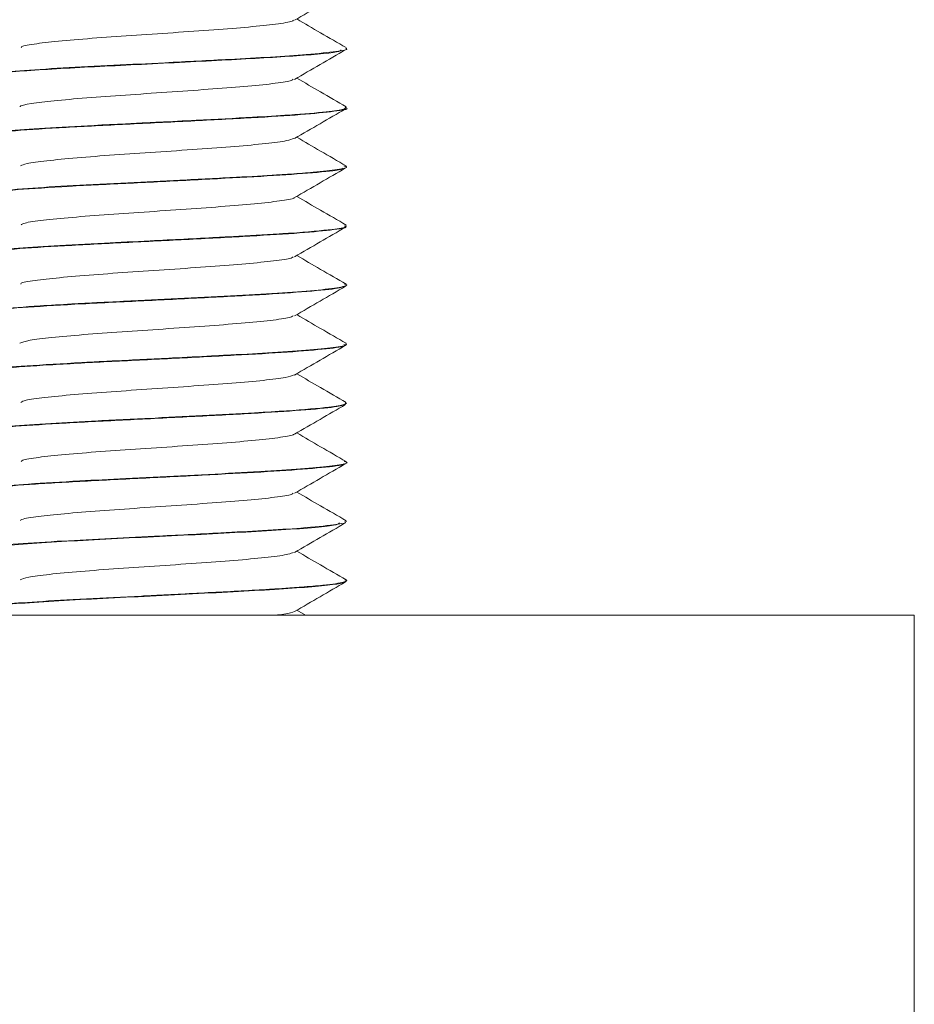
# Model space of a CAD drawing. Header units: millimetres. Extents: x -136 to 1613, y -2821 to -510.
# Tile 38 of 69: x 158 to 177, y -593 to -573. Entities that reach past the tile are written whole.
import ezdxf

# ---------------------------------------------------------------- set-up
doc = ezdxf.new("R2010")
doc.units = ezdxf.units.MM

msp = doc.modelspace()

# ---------------------------------------------------------------- linework, layer by layer
at = {"color": 7, "linetype": 'Continuous', "lineweight": 15}
for p, q in [((164.542, -573.183), (164.542, -573.173)), ((164.542, -574.434), (164.542, -574.423)), ((164.542, -575.683), (164.542, -575.673)), ((164.542, -576.933), (164.542, -576.923)), ((164.542, -578.183), (164.542, -578.173)), ((164.542, -579.433), (164.542, -579.423)), ((164.542, -580.683), (164.542, -580.673)), ((164.542, -581.933), (164.542, -581.924)), ((164.542, -583.183), (164.542, -583.173)), ((164.542, -584.433), (164.542, -584.423)), ((163.67, -585.159), (163.488, -585.053)), ((26.542, -585.159), (176.542, -585.159)), ((176.542, -595.159), (176.542, -585.159))]:
    msp.add_line(p, q, dxfattribs=at)
for points, knots in [([(163.442, -572.58), (163.622, -572.476), (163.981, -572.267), (164.341, -572.058), (164.521, -571.954)], [0, 0, 0, 0, 0.4997008, 1, 1, 1, 1]), ([(157.662, -573.158), (157.664, -573.151), (157.672, -573.123), (157.962, -573.075), (158.499, -573.017), (159.239, -572.954), (160.096, -572.897), (160.994, -572.835), (161.848, -572.773), (162.591, -572.716), (163.123, -572.653), (163.405, -572.609), (163.416, -572.584), (163.418, -572.579)], [0, 0, 0, 0, 0.036753, 0.141079, 0.244518, 0.349911, 0.453012, 0.557767, 0.662601, 0.765649, 0.871029, 0.974565, 1, 1, 1, 1]), ([(164.532, -573.159), (164.352, -573.055), (164.004, -572.853), (163.656, -572.651), (163.488, -572.553)], [0, 0, 0, 0, 0.517435, 1, 1, 1, 1]), ([(156.665, -573.828), (156.615, -573.813), (156.463, -573.768), (157.105, -573.693), (158.42, -573.601), (160.206, -573.513), (162.059, -573.419), (163.562, -573.332), (164.418, -573.257), (164.421, -573.215), (164.422, -573.203)], [0, 0, 0, 0, 0.073133, 0.217754, 0.363029, 0.506765, 0.652695, 0.796356, 0.941835, 1, 1, 1, 1]), ([(164.526, -573.173), (164.531, -573.176), (164.582, -573.199), (164.347, -573.24), (163.791, -573.301), (162.974, -573.358), (161.964, -573.412), (160.807, -573.473), (159.588, -573.533), (158.518, -573.588), (157.597, -573.648), (156.93, -573.704), (156.57, -573.754), (156.577, -573.786), (156.579, -573.798)], [0, 0, 0, 0, 0.010742, 0.107121, 0.211552, 0.296252, 0.375512, 0.487393, 0.573634, 0.665827, 0.759284, 0.849787, 0.943938, 1, 1, 1, 1]), ([(163.442, -573.83), (163.622, -573.726), (163.981, -573.517), (164.341, -573.308), (164.521, -573.204)], [0, 0, 0, 0, 0.4997008, 1, 1, 1, 1]), ([(157.64, -574.407), (157.64, -574.406), (157.628, -574.384), (157.858, -574.341), (158.327, -574.284), (159.025, -574.221), (159.856, -574.162), (160.752, -574.102), (161.624, -574.039), (162.405, -573.982), (163.001, -573.92), (163.355, -573.869), (163.397, -573.839), (163.411, -573.829)], [0, 0, 0, 0, 0.007476, 0.112496, 0.215439, 0.320746, 0.42458, 0.528473, 0.633764, 0.736697, 0.841745, 0.946203, 1, 1, 1, 1]), ([(164.532, -574.409), (164.352, -574.305), (164.004, -574.103), (163.656, -573.901), (163.488, -573.803)], [0, 0, 0, 0, 0.517435, 1, 1, 1, 1]), ([(156.567, -575.058), (156.559, -575.055), (156.485, -575.03), (156.789, -574.979), (157.484, -574.916), (158.57, -574.844), (159.878, -574.779), (161.262, -574.71), (162.56, -574.642), (163.641, -574.576), (164.312, -574.504), (164.604, -574.461), (164.529, -574.436), (164.523, -574.434)], [0, 0, 0, 0, 0.013233, 0.122848, 0.230171, 0.339812, 0.447482, 0.55656, 0.665268, 0.773274, 0.882767, 0.990134, 1, 1, 1, 1]), ([(164.516, -574.409), (164.522, -574.426), (164.534, -574.462), (164.135, -574.518), (163.448, -574.578), (162.489, -574.635), (161.527, -574.686), (160.756, -574.725), (160.361, -574.745), (160.221, -574.752), (160.155, -574.755), (160.127, -574.757), (160.033, -574.761), (159.719, -574.777), (159.037, -574.81), (158.143, -574.861), (157.301, -574.921), (156.742, -574.976), (156.539, -575.02), (156.549, -575.044), (156.551, -575.048)], [0, 0, 0, 0, 0.0789014, 0.1679919, 0.2717059, 0.3473995, 0.4466157, 0.5086323, 0.5277771, 0.5389824, 0.5416076, 0.5431551, 0.545652, 0.5638213, 0.6173807, 0.7097581, 0.7972945, 0.8901623, 0.9814713, 1, 1, 1, 1]), ([(163.442, -575.08), (163.622, -574.976), (163.981, -574.767), (164.341, -574.558), (164.521, -574.454)], [0, 0, 0, 0, 0.4997008, 1, 1, 1, 1]), ([(157.65, -575.659), (157.683, -575.642), (157.757, -575.604), (158.181, -575.55), (158.818, -575.488), (159.621, -575.427), (160.507, -575.369), (161.393, -575.306), (162.207, -575.248), (162.86, -575.187), (163.299, -575.129), (163.386, -575.094), (163.424, -575.079)], [0, 0, 0, 0, 0.085937, 0.188673, 0.293246, 0.397664, 0.5005, 0.6056, 0.708703, 0.812783, 0.917593, 1, 1, 1, 1]), ([(164.532, -575.659), (164.352, -575.555), (164.004, -575.353), (163.656, -575.151), (163.488, -575.053)], [0, 0, 0, 0, 0.517435, 1, 1, 1, 1]), ([(164.48, -575.659), (164.505, -575.666), (164.598, -575.692), (164.376, -575.736), (163.944, -575.786), (163.45, -575.825), (162.921, -575.861), (162.162, -575.902), (161.071, -575.959), (159.872, -576.02), (158.748, -576.075), (157.739, -576.135), (157.181, -576.189), (156.938, -576.204), (156.888, -576.216), (156.874, -576.214), (156.872, -576.216), (156.871, -576.215), (156.871, -576.216), (156.871, -576.216), (156.871, -576.216), (156.871, -576.216), (156.871, -576.216), (156.869, -576.216), (156.853, -576.219), (156.81, -576.223), (156.62, -576.252), (156.6, -576.277), (156.582, -576.299)], [0, 0, 0, 0, 0.033379, 0.121123, 0.210872, 0.267731, 0.299446, 0.377374, 0.474495, 0.560403, 0.654841, 0.7462, 0.843908, 0.865007, 0.871523, 0.872732, 0.872871, 0.87294, 0.872942, 0.872944, 0.872946, 0.872952, 0.873001, 0.873124, 0.873947, 0.882566, 0.899704, 1, 1, 1, 1]), ([(156.6, -576.308), (156.591, -576.295), (156.566, -576.26), (157.036, -576.202), (157.911, -576.136), (159.107, -576.065), (160.469, -576.001), (161.831, -575.929), (163.059, -575.865), (163.964, -575.795), (164.455, -575.742), (164.465, -575.712), (164.468, -575.704)], [0, 0, 0, 0, 0.062121, 0.174384, 0.286156, 0.399292, 0.510321, 0.623731, 0.734802, 0.847874, 0.95977, 1, 1, 1, 1]), ([(163.442, -576.33), (163.622, -576.226), (163.981, -576.017), (164.341, -575.808), (164.521, -575.704)], [0, 0, 0, 0, 0.4996888, 1, 1, 1, 1]), ([(157.664, -576.908), (157.675, -576.897), (157.705, -576.865), (158.044, -576.815), (158.625, -576.756), (159.392, -576.693), (160.263, -576.636), (161.158, -576.573), (161.996, -576.513), (162.71, -576.455), (163.195, -576.391), (163.438, -576.352), (163.435, -576.331), (163.435, -576.33)], [0, 0, 0, 0, 0.056833, 0.160492, 0.26456, 0.369792, 0.4727, 0.57783, 0.682135, 0.785576, 0.890959, 0.994044, 1, 1, 1, 1]), ([(164.532, -576.909), (164.352, -576.805), (164.004, -576.603), (163.656, -576.401), (163.488, -576.303)], [0, 0, 0, 0, 0.517435, 1, 1, 1, 1]), ([(156.609, -577.579), (156.583, -577.573), (156.461, -577.544), (156.709, -577.489), (157.351, -577.426), (158.391, -577.355), (159.674, -577.288), (161.058, -577.221), (162.378, -577.151), (163.5, -577.086), (164.239, -577.014), (164.579, -576.967), (164.512, -576.939), (164.499, -576.933)], [0, 0, 0, 0, 0.029056, 0.135245, 0.239206, 0.345139, 0.449796, 0.554911, 0.660582, 0.764735, 0.87089, 0.974785, 1, 1, 1, 1]), ([(164.502, -576.923), (164.512, -576.931), (164.548, -576.958), (164.227, -577.006), (163.649, -577.064), (163.133, -577.094), (163.004, -577.105), (162.984, -577.105), (162.977, -577.106), (162.977, -577.106), (162.977, -577.106), (162.977, -577.106), (162.977, -577.106), (162.977, -577.106), (162.974, -577.106), (162.967, -577.106), (162.95, -577.108), (162.917, -577.109), (162.849, -577.114), (162.637, -577.126), (162.286, -577.145), (161.517, -577.186), (160.534, -577.237), (159.348, -577.294), (158.342, -577.348), (157.479, -577.408), (156.997, -577.448), (156.72, -577.486), (156.556, -577.516), (156.577, -577.538), (156.586, -577.548)], [0, 0, 0, 0, 0.0358834, 0.1254576, 0.2515645, 0.2854986, 0.2893228, 0.2912818, 0.2913131, 0.291328, 0.2913325, 0.2913338, 0.2913363, 0.2913474, 0.2914365, 0.2921502, 0.293578, 0.296433, 0.3021436, 0.3135634, 0.3581713, 0.3982478, 0.5120006, 0.5901063, 0.6836683, 0.7729434, 0.861405, 0.8922428, 0.9518586, 1, 1, 1, 1]), ([(163.442, -577.58), (163.622, -577.476), (163.981, -577.267), (164.341, -577.058), (164.521, -576.954)], [0, 0, 0, 0, 0.4996888, 1, 1, 1, 1]), ([(157.657, -578.158), (157.658, -578.152), (157.658, -578.126), (157.927, -578.08), (158.444, -578.023), (159.171, -577.959), (160.02, -577.901), (160.918, -577.841), (161.778, -577.778), (162.533, -577.721), (163.086, -577.658), (163.39, -577.612), (163.409, -577.586), (163.413, -577.579)], [0, 0, 0, 0, 0.027515, 0.132101, 0.235325, 0.340733, 0.444007, 0.548529, 0.653549, 0.756502, 0.861818, 0.965646, 1, 1, 1, 1]), ([(164.532, -578.159), (164.352, -578.055), (164.004, -577.853), (163.656, -577.651), (163.488, -577.553)], [0, 0, 0, 0, 0.517435, 1, 1, 1, 1]), ([(164.496, -578.159), (164.515, -578.163), (164.565, -578.174), (164.526, -578.193), (164.433, -578.226), (164.08, -578.274), (163.339, -578.336), (162.376, -578.391), (161.276, -578.448), (160.298, -578.499), (159.579, -578.534), (159.112, -578.557), (158.61, -578.585), (157.915, -578.626), (157.329, -578.67), (156.966, -578.704), (156.648, -578.743), (156.589, -578.774), (156.543, -578.798)], [0, 0, 0, 0, 0.018527, 0.050737, 0.087195, 0.183818, 0.275156, 0.365308, 0.455463, 0.542981, 0.591205, 0.625905, 0.657487, 0.71956, 0.817732, 0.855985, 0.889479, 1, 1, 1, 1]), ([(156.598, -578.808), (156.584, -578.799), (156.535, -578.767), (156.94, -578.711), (157.755, -578.646), (158.915, -578.575), (160.261, -578.511), (161.633, -578.44), (162.891, -578.375), (163.853, -578.305), (164.412, -578.248), (164.451, -578.215), (164.464, -578.204)], [0, 0, 0, 0, 0.045097, 0.157887, 0.269219, 0.382589, 0.493562, 0.606905, 0.718307, 0.831016, 0.943517, 1, 1, 1, 1]), ([(163.442, -578.83), (163.622, -578.726), (163.981, -578.517), (164.341, -578.308), (164.521, -578.204)], [0, 0, 0, 0, 0.4996888, 1, 1, 1, 1]), ([(157.632, -579.408), (157.687, -579.387), (157.797, -579.346), (158.284, -579.289), (158.957, -579.226), (159.782, -579.166), (160.675, -579.108), (161.552, -579.044), (162.343, -578.987), (162.958, -578.925), (163.338, -578.872), (163.392, -578.841), (163.413, -578.829)], [0, 0, 0, 0, 0.104264, 0.207067, 0.312168, 0.416211, 0.519698, 0.624955, 0.727868, 0.832636, 0.937231, 1, 1, 1, 1]), ([(164.532, -579.409), (164.352, -579.305), (164.004, -579.103), (163.656, -578.901), (163.488, -578.803)], [0, 0, 0, 0, 0.517435, 1, 1, 1, 1]), ([(156.576, -580.058), (156.593, -580.039), (156.632, -579.996), (157.24, -579.935), (158.215, -579.866), (159.473, -579.797), (160.853, -579.731), (162.19, -579.661), (163.351, -579.597), (164.155, -579.525), (164.551, -579.474), (164.501, -579.442), (164.486, -579.433)], [0, 0, 0, 0, 0.0904789, 0.1981163, 0.3071861, 0.4158543, 0.5238558, 0.6333184, 0.7406683, 0.8503428, 0.9578007, 1, 1, 1, 1]), ([(164.516, -579.423), (164.524, -579.427), (164.575, -579.45), (164.344, -579.489), (163.824, -579.548), (163.032, -579.605), (162.28, -579.645), (161.56, -579.684), (160.736, -579.726), (159.884, -579.769), (159.204, -579.802), (158.497, -579.841), (157.673, -579.892), (156.957, -579.951), (156.571, -580.003), (156.587, -580.035), (156.594, -580.048)], [0, 0, 0, 0, 0.017324, 0.107503, 0.201887, 0.291864, 0.37306, 0.407772, 0.474886, 0.572361, 0.608754, 0.644334, 0.755892, 0.845687, 0.938953, 1, 1, 1, 1]), ([(163.442, -580.08), (163.622, -579.976), (163.981, -579.767), (164.341, -579.558), (164.521, -579.454)], [0, 0, 0, 0, 0.499695, 1, 1, 1, 1]), ([(157.657, -580.659), (157.682, -580.643), (157.74, -580.607), (158.136, -580.555), (158.756, -580.494), (159.548, -580.432), (160.43, -580.375), (161.32, -580.311), (162.142, -580.253), (162.812, -580.193), (163.281, -580.132), (163.384, -580.096), (163.432, -580.079)], [0, 0, 0, 0, 0.076714, 0.17959, 0.28395, 0.38857, 0.491278, 0.596335, 0.699696, 0.80349, 0.908427, 1, 1, 1, 1]), ([(164.532, -580.659), (164.352, -580.555), (164.004, -580.353), (163.656, -580.151), (163.488, -580.053)], [0, 0, 0, 0, 0.517435, 1, 1, 1, 1]), ([(164.518, -580.659), (164.524, -580.675), (164.537, -580.709), (164.159, -580.765), (163.475, -580.826), (162.519, -580.883), (161.521, -580.936), (160.322, -580.998), (159.165, -581.053), (158.129, -581.112), (157.293, -581.171), (156.754, -581.226), (156.51, -581.271), (156.563, -581.294), (156.572, -581.298)], [0, 0, 0, 0, 0.075139, 0.158217, 0.277149, 0.343355, 0.436411, 0.525956, 0.622047, 0.708306, 0.798973, 0.891062, 0.980621, 1, 1, 1, 1]), ([(156.585, -581.308), (156.572, -581.302), (156.507, -581.274), (156.853, -581.221), (157.605, -581.157), (158.727, -581.085), (160.053, -581.021), (161.433, -580.95), (162.716, -580.884), (163.739, -580.816), (164.418, -580.747), (164.496, -580.704), (164.534, -580.683)], [0, 0, 0, 0, 0.027173, 0.136591, 0.243985, 0.353676, 0.461098, 0.570473, 0.678681, 0.787159, 0.896382, 1, 1, 1, 1]), ([(163.442, -581.33), (163.622, -581.226), (163.981, -581.017), (164.341, -580.808), (164.521, -580.704)], [0, 0, 0, 0, 0.499695, 1, 1, 1, 1]), ([(157.664, -581.908), (157.671, -581.899), (157.69, -581.869), (158.005, -581.82), (158.566, -581.761), (159.321, -581.698), (160.186, -581.641), (161.083, -581.579), (161.929, -581.518), (162.656, -581.46), (163.163, -581.396), (163.423, -581.356), (163.425, -581.333), (163.426, -581.33)], [0, 0, 0, 0, 0.047588, 0.151565, 0.255323, 0.360652, 0.463617, 0.568596, 0.673166, 0.776395, 0.881799, 0.985061, 1, 1, 1, 1]), ([(164.532, -581.909), (164.352, -581.805), (164.004, -581.603), (163.656, -581.401), (163.488, -581.303)], [0, 0, 0, 0, 0.517423, 1, 1, 1, 1]), ([(164.491, -581.909), (164.511, -581.914), (164.604, -581.938), (164.414, -581.979), (163.966, -582.035), (163.192, -582.095), (162.202, -582.15), (161.053, -582.211), (159.913, -582.268), (158.793, -582.322), (157.812, -582.383), (157.23, -582.428), (156.978, -582.454), (156.906, -582.462), (156.872, -582.466), (156.856, -582.468), (156.85, -582.468), (156.849, -582.469), (156.848, -582.469), (156.848, -582.469), (156.848, -582.469), (156.848, -582.469), (156.848, -582.469), (156.848, -582.469), (156.848, -582.469), (156.847, -582.469), (156.829, -582.47), (156.777, -582.479), (156.607, -582.503), (156.592, -582.528), (156.58, -582.548)], [0, 0, 0, 0, 0.023627, 0.1087828, 0.2011377, 0.2882988, 0.3795402, 0.4729478, 0.5635885, 0.6426382, 0.7440895, 0.8341351, 0.8567189, 0.8680127, 0.8736593, 0.8764832, 0.8771889, 0.8773652, 0.8774533, 0.8774976, 0.8775005, 0.8775018, 0.8775031, 0.8775057, 0.8775107, 0.877597, 0.8779644, 0.8890577, 0.9099557, 1, 1, 1, 1]), ([(156.594, -582.558), (156.594, -582.542), (156.595, -582.504), (157.126, -582.444), (158.048, -582.377), (159.274, -582.307), (160.646, -582.242), (161.998, -582.17), (163.198, -582.107), (164.05, -582.035), (164.49, -581.987), (164.481, -581.959), (164.479, -581.954)], [0, 0, 0, 0, 0.076612, 0.188345, 0.300604, 0.413424, 0.524648, 0.637996, 0.748931, 0.862197, 0.973631, 1, 1, 1, 1]), ([(163.442, -582.58), (163.622, -582.476), (163.981, -582.267), (164.341, -582.058), (164.521, -581.954)], [0, 0, 0, 0, 0.499695, 1, 1, 1, 1]), ([(157.651, -583.158), (157.65, -583.154), (157.644, -583.13), (157.894, -583.085), (158.389, -583.028), (159.103, -582.965), (159.944, -582.906), (160.841, -582.846), (161.708, -582.783), (162.475, -582.727), (163.048, -582.664), (163.374, -582.615), (163.403, -582.587), (163.411, -582.579)], [0, 0, 0, 0, 0.018285, 0.123092, 0.226155, 0.331539, 0.435041, 0.539294, 0.64446, 0.747372, 0.852588, 0.956727, 1, 1, 1, 1]), ([(164.532, -583.159), (164.352, -583.055), (164.004, -582.853), (163.656, -582.651), (163.488, -582.553)], [0, 0, 0, 0, 0.517423, 1, 1, 1, 1]), ([(164.501, -583.173), (164.512, -583.181), (164.549, -583.206), (164.271, -583.25), (163.682, -583.311), (162.816, -583.367), (161.767, -583.423), (160.598, -583.484), (159.404, -583.542), (158.36, -583.597), (157.483, -583.657), (156.837, -583.713), (156.531, -583.762), (156.567, -583.791), (156.576, -583.798)], [0, 0, 0, 0, 0.034921, 0.119017, 0.225871, 0.312272, 0.391289, 0.505016, 0.589583, 0.677473, 0.775669, 0.861362, 0.967518, 1, 1, 1, 1]), ([(156.667, -583.807), (156.636, -583.794), (156.529, -583.746), (157.435, -583.667), (159.13, -583.562), (161.26, -583.461), (163.142, -583.361), (164.327, -583.273), (164.375, -583.221), (164.392, -583.204)], [0, 0, 0, 0, 0.067973, 0.23565, 0.405357, 0.573363, 0.741215, 0.91096, 1, 1, 1, 1]), ([(163.442, -583.83), (163.622, -583.726), (163.981, -583.517), (164.341, -583.308), (164.521, -583.204)], [0, 0, 0, 0, 0.499695, 1, 1, 1, 1]), ([(157.639, -584.409), (157.684, -584.39), (157.777, -584.35), (158.236, -584.294), (158.893, -584.232), (159.708, -584.171), (160.598, -584.113), (161.479, -584.05), (162.281, -583.992), (162.914, -583.931), (163.321, -583.875), (163.389, -583.842), (163.417, -583.829)], [0, 0, 0, 0, 0.096742, 0.199379, 0.304153, 0.408285, 0.511338, 0.616439, 0.719305, 0.823672, 0.928282, 1, 1, 1, 1]), ([(164.532, -584.409), (164.352, -584.305), (164.004, -584.103), (163.656, -583.901), (163.488, -583.803)], [0, 0, 0, 0, 0.517423, 1, 1, 1, 1]), ([(164.503, -584.409), (164.518, -584.412), (164.559, -584.421), (164.531, -584.438), (164.46, -584.472), (164.152, -584.515), (163.704, -584.555), (163.426, -584.576), (163.287, -584.586), (163.15, -584.595), (162.864, -584.613), (162.223, -584.649), (161.372, -584.694), (160.622, -584.732), (159.915, -584.767), (159.013, -584.81), (158.005, -584.87), (157.195, -584.929), (156.7, -584.984), (156.488, -585.028), (156.545, -585.048), (156.546, -585.048)], [0, 0, 0, 0, 0.0149573, 0.0400132, 0.0809098, 0.1800559, 0.2427584, 0.264279, 0.276131, 0.2882816, 0.3077939, 0.3623743, 0.4656269, 0.5126424, 0.5378477, 0.6311084, 0.725905, 0.8086987, 0.9039421, 0.9975009, 1, 1, 1, 1]), ([(156.655, -585.058), (156.658, -585.034), (156.665, -584.976), (157.644, -584.904), (158.773, -584.834), (159.753, -584.785), (160.781, -584.734), (162.124, -584.664), (163.328, -584.599), (164.109, -584.529), (164.48, -584.481), (164.515, -584.449), (164.532, -584.433)], [0, 0, 0, 0, 0.112145, 0.273254, 0.355828, 0.436646, 0.518206, 0.600809, 0.761857, 0.844475, 0.925621, 1, 1, 1, 1]), ([(163.442, -585.08), (163.622, -584.976), (163.981, -584.767), (164.341, -584.558), (164.521, -584.454)], [0, 0, 0, 0, 0.499695, 1, 1, 1, 1]), ([(163.031, -585.159), (163.096, -585.151), (163.327, -585.123), (163.394, -585.097), (163.442, -585.079)], [0, 0, 0, 0, 0.2823, 1, 1, 1, 1])]:
    msp.add_open_spline(points, degree=3, knots=knots, dxfattribs=at)

doc.saveas('drawing.dxf')
